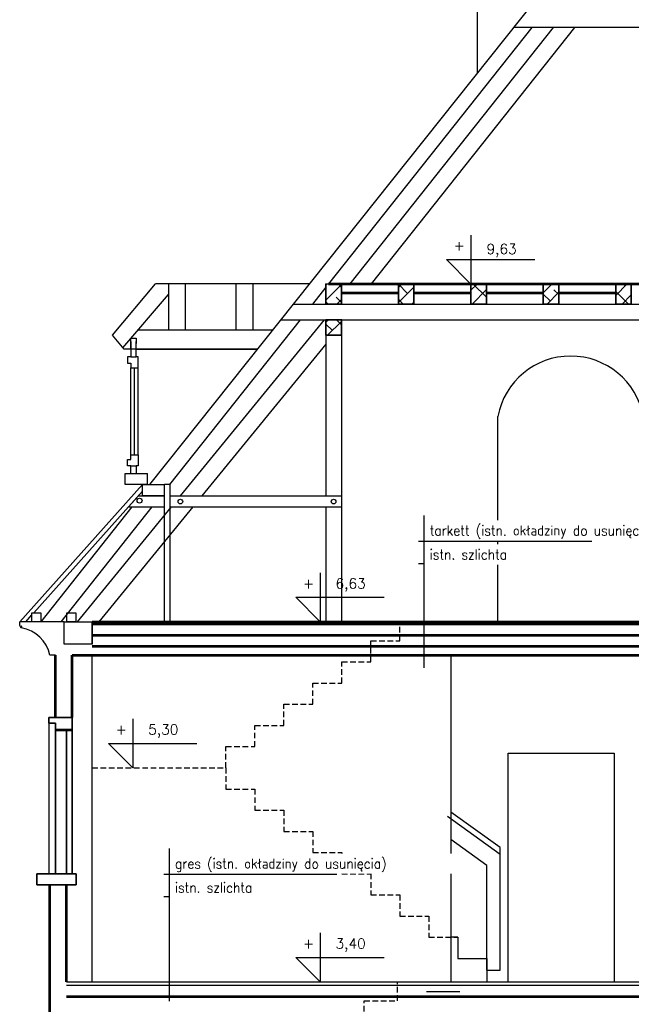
# Model space of a CAD drawing. Header units: millimetres. Extents: x 11979 to 37895, y 18730 to 47884.
# Tile 93 of 256: x 34507 to 35056, y 33874 to 34757. Entities that reach past the tile are written whole.
import ezdxf
from ezdxf.enums import TextEntityAlignment as Align

# ---------------------------------------------------------------- set-up
doc = ezdxf.new("R2010")
doc.units = ezdxf.units.MM
doc.linetypes.add('egbb03_500', pattern=[1.5, 1, -0.5])
for name, color, linetype in [('-LI-WIDOK', 2, 'Continuous'), ('-MEBLE', 1, 'Continuous'), ('-WYMIAR', 8, 'Continuous'), ('PROJEKTOWANE', 5, 'Continuous')]:
    doc.layers.add(name, color=color, linetype=linetype)
for name, color, linetype, lineweight in [('-ŚCIANY DZIAŁOWE', 3, 'Continuous', 35), ('-ŚCIANY NOŚNE', 4, 'Continuous', 53), ('CIENKA - KRESKOWANIA', 254, 'Continuous', 0), ('CIENKA - OPISY', 2, 'Continuous', 25)]:
    doc.layers.add(name, color=color, linetype=linetype, lineweight=lineweight)
doc.styles.add('ROMANS', font='romans', dxfattribs={"width": 0.9, "height": 9})
pattern_1 = [(45, (448974.991, 31912.056), (-6.7351921, 6.7351921), []), (135, (448974.991, 31912.056), (-20.20557627, 6.7351921), [23.8125, -14.2875])]

msp = doc.modelspace()

# ---------------------------------------------------------------- hatches: boundary and pattern name
at = {"layer": '-WYMIAR'}
h = msp.add_hatch(dxfattribs=at)
h.set_pattern_fill('ANSI38', color=256, scale=3)
h.set_pattern_definition(pattern_1)
h.paths.add_polyline_path([(34795.73, 34520.32), (34781.73, 34520.38), (34781.73, 34517.38), (34781.73, 34502.32), (34795.73, 34502.32)])
h.paths.add_polyline_path([(34914.57, 34538.88), (34964.17, 34538.88), (34964.17, 34561.82), (34914.57, 34561.82)], flags=9)
h.paths.add_polyline_path([(34891.12, 34543.67), (34912.16, 34543.67), (34912.16, 34559.96), (34891.12, 34559.96)], flags=9)
h = msp.add_hatch(dxfattribs=at)
h.set_pattern_fill('ANSI38', color=256, scale=3)
h.set_pattern_definition(pattern_1)
h.paths.add_polyline_path([(34860.73, 34520.36), (34846.73, 34520.36), (34846.73, 34504.36), (34846.73, 34502.3), (34860.73, 34502.3)])
h = msp.add_hatch(dxfattribs=at)
h.set_pattern_fill('ANSI38', color=256, scale=3)
h.set_pattern_definition(pattern_1)
h.paths.add_polyline_path([(34925.73, 34520.32), (34912.04, 34520.32), (34912.04, 34517.38), (34911.73, 34517.69), (34911.73, 34502.32), (34925.73, 34502.32)])
h = msp.add_hatch(dxfattribs=at)
h.set_pattern_fill('ANSI38', color=256, scale=3)
h.set_pattern_definition(pattern_1)
h.paths.add_polyline_path([(34990.73, 34520.29), (34990.73, 34520.35), (34983.77, 34520.38), (34976.73, 34520.38), (34976.73, 34502.29), (34990.73, 34502.29)])
h = msp.add_hatch(dxfattribs=at)
h.set_pattern_fill('ANSI38', color=256, scale=3)
h.set_pattern_definition(pattern_1)
h.paths.add_polyline_path([(35055.73, 34520.32), (35041.73, 34520.38), (35041.73, 34504.32), (35041.73, 34502.29), (35055.73, 34502.29)])
h = msp.add_hatch(dxfattribs=at)
h.set_pattern_fill('ANSI38', color=256, scale=3)
h.set_pattern_definition([(45, (478461.51, 37239.945), (-6.7351921, 6.7351921), []), (135, (478461.51, 37239.945), (-20.20557627, 6.7351921), [23.8125, -14.2875])])
h.paths.add_polyline_path([(34781.73, 34474.3), (34795.73, 34474.3), (34795.73, 34488.3), (34781.73, 34488.3)])
at = {"layer": 'CIENKA - KRESKOWANIA'}
h = msp.add_hatch(dxfattribs=at)
h.set_pattern_fill('ANSI33', color=256, scale=3)
h.set_pattern_definition([(45, (448974.991, 31912.056), (-13.4703842, 13.4703842), []), (45, (448988.461, 31912.056), (-13.4703842, 13.4703842), [9.525, -4.7625])])
h.paths.add_polyline_path([(35117.99, 34488.29), (35079.99, 34488.29), (35079.99, 34427.38), (35117.99, 34427.38)])
h.paths.add_polyline_path([(35117.99, 34187.38), (35079.99, 34187.38), (35079.99, 34104.38), (35117.99, 34104.38)])
h.paths.add_polyline_path([(35117.99, 33864.38), (35079.99, 33864.38), (35079.99, 33764.38), (35117.99, 33764.38), (35117.99, 33794.38)])
h.paths.add_polyline_path([(35112.9, 33518.47, -0.004232), (35117.99, 33520.4), (35117.99, 33540.38), (35079.99, 33540.38), (35079.99, 33527.71, -0.004786), (35084.15, 33526.22), (35079.99, 33512.14), (35079.99, 33485.38), (35117.99, 33485.38), (35117.99, 33504.42)])
h.paths.add_polyline_path([(35374.9, 33518.47, -0.004232), (35379.99, 33520.4), (35379.99, 33540.38), (35341.99, 33540.38), (35341.99, 33520.03, -0.003238), (35345.87, 33518.55), (35341.99, 33504.06), (35341.99, 33485.38), (35379.99, 33485.38), (35380.02, 33504.33)])
h.paths.add_polyline_path([(35654.99, 33540.38), (35603.99, 33540.38), (35603.99, 33520.03, -0.003237), (35607.87, 33518.55), (35603.98, 33504.06), (35603.99, 33485.38), (35639.99, 33485.38), (35639.99, 33475.38), (35654.99, 33475.38), (35654.99, 33485.38)])
h.paths.add_polyline_path([(34925.88, 33526.61, -0.005842), (34930.99, 33528.38), (34930.99, 33540.38), (34905.99, 33540.38), (34905.99, 33528.05, -0.00593), (34911.15, 33526.22), (34905.99, 33512.14), (34905.99, 33485.38), (34930.99, 33485.38), (34930.99, 33512.5)])
h.paths.add_polyline_path([(34757.99, 33512.5), (34752.88, 33526.61, -0.005842), (34757.99, 33528.38), (34757.99, 33540.38), (34732.99, 33540.38), (34732.99, 33528.05, -0.00593), (34738.15, 33526.22), (34732.99, 33512.14), (34732.99, 33485.38), (34757.99, 33485.38)])
h.paths.add_polyline_path([(34579.88, 33526.61, -0.005842), (34584.99, 33528.38), (34584.99, 33540.38), (34533.99, 33540.38), (34533.99, 33475.38), (34548.99, 33475.38), (34548.99, 33485.38), (34584.99, 33485.38), (34584.99, 33512.5)])

# ---------------------------------------------------------------- linework, layer by layer
at = {"layer": '-LI-WIDOK'}
for p, q in [((34917.5, 34987.38), (34917.5, 34709.53)), ((35098.99, 34937.38), (34623.48, 34340.38)), ((34966.54, 34750.38), (34784.1, 34520.37)), ((34985.68, 34750.38), (34803.26, 34520.38)), ((35004.83, 34750.38), (34822.4, 34520.38)), ((35247.93, 34750.38), (34950.04, 34750.38)), ((34590.16, 34474.58), (34628.86, 34520.45)), ((34766.9, 34520.45), (34628.86, 34520.45)), ((34640.32, 34520.45), (34640.32, 34479.25)), ((34655.32, 34520.45), (34655.32, 34479.25)), ((34700.99, 34520.45), (34700.99, 34479.25)), ((34715.99, 34520.45), (34715.99, 34479.25)), ((34781.73, 34517.38), (34769.77, 34502.3)), ((34599.57, 34463.21), (34640.32, 34510.77)), ((34752.45, 34502.3), (35445.55, 34502.27)), ((34758.67, 34488.31), (34641.35, 34340.38)), ((34780.22, 34488.31), (34651.02, 34330.38)), ((34741.3, 34488.31), (35456.7, 34488.27)), ((34781.73, 34488.31), (34781.73, 34330.38)), ((34795.73, 34488.3), (34795.73, 34217.38)), ((34613.32, 34479.25), (34734.09, 34479.25)), ((34600.73, 34461.81), (34590.16, 34474.58)), ((34606.59, 34461.81), (34606.58, 34471.81)), ((34606.58, 34471.81), (34611.59, 34471.61)), ((34606.59, 34468.76), (34606.59, 34454.87)), ((34611.59, 34471.61), (34611.2, 34461.81)), ((34611.59, 34454.87), (34611.59, 34468.76)), ((34720.2, 34461.81), (34600.73, 34461.81)), ((34611.59, 34461.81), (34720.2, 34461.81)), ((34781.73, 34466.47), (34670.4, 34330.38)), ((34606.59, 34454.87), (34603.71, 34454.87)), ((34603.71, 34454.87), (34603.71, 34449.2)), ((34606.59, 34454.87), (34611.59, 34454.87)), ((34613.37, 34454.87), (34611.59, 34454.87)), ((34613.37, 34445.1), (34613.37, 34454.87)), ((34603.71, 34449.2), (34606.59, 34449.2)), ((34606.59, 34449.2), (34606.59, 34445.1)), ((34606.59, 34445.1), (34611.59, 34445.1)), ((34606.59, 34367.1), (34606.59, 34445.1)), ((34609.98, 34367.1), (34609.98, 34445.1)), ((34611.59, 34445.1), (34613.37, 34445.1)), ((34613.37, 34367.1), (34613.37, 34445.1)), ((34935.99, 34217.38), (34935.99, 34401.62)), ((34603.71, 34357.33), (34603.71, 34363)), ((34603.71, 34363), (34606.59, 34363)), ((34606.59, 34363), (34606.59, 34367.1)), ((34606.59, 34367.1), (34613.37, 34367.1)), ((34613.37, 34367.1), (34613.37, 34357.33)), ((34606.59, 34357.33), (34603.71, 34357.33)), ((34606.59, 34350.38), (34606.59, 34357.33)), ((34606.59, 34357.33), (34611.59, 34357.33)), ((34611.59, 34357.33), (34611.59, 34350.38)), ((34613.37, 34357.33), (34611.59, 34357.33)), ((34601.59, 34340.38), (34601.59, 34350.38)), ((34601.59, 34350.38), (34621.59, 34350.38)), ((34621.59, 34340.38), (34621.59, 34350.38)), ((34506.99, 34217.38), (34616.99, 34340.38)), ((34611.59, 34340.38), (34601.59, 34340.38)), ((34621.59, 34340.38), (34611.59, 34340.38)), ((34616.99, 34330.38), (34616.99, 34340.38)), ((34616.99, 34340.38), (34636.99, 34340.38)), ((34636.99, 34217.38), (34636.99, 34340.38)), ((34641.99, 34340.38), (34636.99, 34340.38)), ((34636.99, 34330.38), (34636.99, 34340.38)), ((34641.99, 34217.38), (34641.99, 34340.38)), ((34519.5, 34225.38), (34616.99, 34334.38)), ((34604.47, 34320.38), (34613.41, 34330.38)), ((34613.41, 34330.38), (34636.99, 34330.38)), ((34626.99, 34330.38), (34616.99, 34330.38)), ((34636.99, 34330.38), (34626.99, 34330.38)), ((34641.99, 34330.38), (34795.73, 34330.38)), ((34607.62, 34320.38), (34525.92, 34217.38)), ((34625.48, 34320.38), (34543.79, 34217.38)), ((34642.83, 34320.38), (34558.56, 34217.38)), ((34662.21, 34320.38), (34577.94, 34217.38)), ((34604.47, 34320.38), (34636.99, 34320.38)), ((34641.99, 34320.38), (34795.73, 34320.38)), ((34781.73, 34320.38), (34781.73, 34217.38)), ((34512.35, 34217.38), (34517.92, 34223.61)), ((34517.92, 34217.38), (34517.92, 34225.38)), ((34517.92, 34225.38), (34525.92, 34225.38)), ((34525.92, 34225.38), (34525.92, 34217.38)), ((34549.36, 34217.38), (34549.36, 34225.38)), ((34549.36, 34225.38), (34557.36, 34225.38)), ((34557.36, 34225.38), (34557.36, 34217.38)), ((34506.99, 34213.94), (34506.99, 34217.38)), ((34546.99, 34217.38), (34506.99, 34217.38)), ((34525.92, 34217.38), (34517.92, 34217.38)), ((34546.99, 34217.38), (34571.99, 34217.38)), ((34546.99, 34197.38), (34546.99, 34217.38)), ((34557.36, 34217.38), (34549.36, 34217.38)), ((34571.99, 34197.38), (34571.99, 34217.38)), ((34571.99, 34217.38), (34571.99, 34197.38)), ((34571.99, 34197.38), (34546.99, 34197.38)), ((34538.99, 34187.38), (34533.99, 34187.38)), ((34571.99, 33894.38), (34571.99, 34187.38)), ((34893.65, 34187.38), (34893.65, 33894.38)), ((34532.99, 34126.38), (34532.99, 33991.38)), ((34945.09, 34094.38), (34945.09, 34099.38)), ((34945.09, 34099.38), (35040.35, 34099.38)), ((35040.35, 34099.38), (35040.35, 33894.38)), ((34945.09, 33894.38), (34945.09, 34094.38))]:
    msp.add_line(p, q, dxfattribs=at)
at = {"layer": '-LI-WIDOK', "ltscale": 5}
for p, q in [((34899.99, 33934.38), (34893.65, 33934.38)), ((34899.99, 33934.38), (34899.99, 33915.38)), ((34899.99, 33915.38), (34925.99, 33915.38)), ((34925.99, 33915.38), (34925.99, 33894.38))]:
    msp.add_line(p, q, dxfattribs=at)
at = {"layer": '-LI-WIDOK'}
for centre, radius in [((34614.48, 34325.98), 2.24), ((34651.09, 34325.14), 2.09), ((34788.6, 34325.14), 2.09)]:
    msp.add_circle(centre, radius, dxfattribs=at)
for centre, radius, start, end in [((35001.29, 34389.22), 66.47, 10.75061, 169.24939), ((34503.26, 34181.13), 31.35, 11.49504, 80.4526)]:
    msp.add_arc(centre, radius, start, end, dxfattribs=at)
msp.add_ellipse((34507.43, 34214.05), major_axis=(0.392, 0.518), ratio=0.526716, start_param=2.158838, end_param=3.884431, dxfattribs=at)
at = {"layer": '-LI-WIDOK', "extrusion": (0, 0, -1)}
for centre, major_axis, ratio, start_param, end_param in [((34507.42, 34212.9), (1.4, 0.49), 0.427174, 4.733591, 7.169913), ((34508.46, 34212.4), (0.638, 0.124), 0.526716, 1.672763, 4.817841)]:
    msp.add_ellipse(centre, major_axis=major_axis, ratio=ratio, start_param=start_param, end_param=end_param, dxfattribs=at)
at = {"layer": '-MEBLE'}
for p, q in [((34911.73, 34564.21), (34911.73, 34520.32)), ((34889.79, 34542.26), (34969.14, 34542.26)), ((34889.79, 34542.26), (34911.73, 34520.32)), ((34776.55, 34261.27), (34776.55, 34217.38)), ((34754.6, 34239.33), (34833.95, 34239.33)), ((34754.6, 34239.33), (34776.55, 34217.38)), ((34608.47, 34130.27), (34608.47, 34086.38)), ((34586.53, 34108.33), (34665.88, 34108.33)), ((34586.53, 34108.33), (34608.47, 34086.38)), ((34776.55, 33938.27), (34776.55, 33894.38)), ((34754.6, 33916.33), (34833.95, 33916.33)), ((34754.6, 33916.33), (34776.55, 33894.38))]:
    msp.add_line(p, q, dxfattribs=at)
at = {"layer": '-WYMIAR', "linetype": 'egbb03_500', "ltscale": 5}
for p, q in [((34847.99, 34200.38), (34847.99, 34217.38)), ((34821.99, 34181.38), (34821.99, 34200.38)), ((34821.99, 34200.38), (34847.99, 34200.38)), ((34795.99, 34162.38), (34795.99, 34181.38)), ((34795.99, 34181.38), (34821.99, 34181.38)), ((34769.99, 34143.38), (34769.99, 34162.38)), ((34769.99, 34162.38), (34795.99, 34162.38)), ((34743.99, 34124.38), (34743.99, 34143.38)), ((34743.99, 34143.38), (34769.99, 34143.38)), ((34717.99, 34105.38), (34717.99, 34124.38)), ((34717.99, 34124.38), (34743.99, 34124.38)), ((34691.99, 34086.38), (34691.99, 34105.38)), ((34691.99, 34105.38), (34717.99, 34105.38)), ((34691.99, 34086.38), (34691.99, 34103.38)), ((34571.99, 34086.38), (34691.99, 34086.38)), ((34691.99, 34086.38), (34691.99, 34067.38)), ((34691.99, 34067.38), (34717.99, 34067.38)), ((34717.99, 34067.38), (34717.99, 34048.38)), ((34717.99, 34048.38), (34743.99, 34048.38)), ((34743.99, 34048.38), (34743.99, 34029.38)), ((34743.99, 34029.38), (34769.99, 34029.38)), ((34769.99, 34029.38), (34769.99, 34010.38)), ((34769.99, 34010.38), (34795.99, 34010.38)), ((34795.99, 34010.38), (34795.99, 33991.38)), ((34795.99, 33991.38), (34821.99, 33991.38)), ((34821.99, 33991.38), (34821.99, 33972.38)), ((34821.99, 33972.38), (34847.99, 33972.38)), ((34847.99, 33972.38), (34847.99, 33953.38)), ((34847.99, 33953.38), (34873.99, 33953.38)), ((34873.99, 33953.38), (34873.99, 33934.38)), ((34873.99, 33934.38), (34899.99, 33934.38)), ((34845.99, 33877.38), (34845.99, 33894.38)), ((34815.99, 33860.38), (34815.99, 33877.38)), ((34815.99, 33877.38), (34845.99, 33877.38))]:
    msp.add_line(p, q, dxfattribs=at)
at = {"layer": '-WYMIAR'}
for p, q in [((34937.99, 34014.88), (34893.65, 34046.65)), ((34937.99, 34008.73), (34890.74, 34042.59)), ((34925.99, 33998.88), (34893.65, 34022.05)), ((34937.99, 33904.88), (34937.99, 34014.88)), ((34925.99, 33904.88), (34925.99, 33998.88)), ((34925.99, 33904.88), (34937.99, 33904.88)), ((34871.99, 33885.87), (34901.99, 33885.87))]:
    msp.add_line(p, q, dxfattribs=at)
at = {"layer": '-ŚCIANY DZIAŁOWE'}
for p, q in [((34781.73, 34517.38), (34781.73, 34520.38)), ((34781.73, 34520.38), (34795.73, 34520.32)), ((34781.73, 34502.32), (34781.73, 34520.38)), ((34781.73, 34504.32), (34781.73, 34520.32)), ((34795.73, 34520.32), (34795.73, 34504.32)), ((34795.73, 34520.32), (34795.73, 34502.32)), ((34846.73, 34504.36), (34846.73, 34520.36)), ((34846.73, 34520.36), (34860.73, 34520.36)), ((34846.73, 34502.3), (34846.73, 34520.36)), ((34860.73, 34520.36), (34860.73, 34504.36)), ((34860.73, 34520.3), (34860.73, 34502.3)), ((34911.73, 34502.32), (34911.73, 34520.38)), ((34911.73, 34504.32), (34911.73, 34520.32)), ((34911.73, 34520.32), (34925.73, 34520.32)), ((34925.73, 34520.32), (34925.73, 34504.32)), ((34925.73, 34520.32), (34925.73, 34502.32)), ((34976.73, 34520.41), (34990.73, 34520.35)), ((34976.73, 34502.29), (34976.73, 34520.41)), ((34976.73, 34504.35), (34976.73, 34520.35)), ((34990.73, 34520.35), (34990.73, 34504.35)), ((34990.73, 34520.29), (34990.73, 34502.29)), ((35041.73, 34504.32), (35041.73, 34520.38)), ((35041.73, 34520.38), (35055.73, 34520.32)), ((35041.73, 34502.26), (35041.73, 34520.38)), ((35055.73, 34520.26), (35055.73, 34502.26)), ((34795.73, 34502.32), (34781.73, 34502.32)), ((34781.73, 34502.32), (34781.73, 34502.3)), ((34795.73, 34502.32), (34795.73, 34502.3)), ((34860.73, 34502.3), (34846.73, 34502.3)), ((34925.73, 34502.32), (34911.73, 34502.32)), ((34990.73, 34502.29), (34976.73, 34502.29)), ((35055.73, 34502.26), (35041.73, 34502.26)), ((34553.99, 34131.38), (34532.99, 34131.38)), ((34532.99, 34131.38), (34532.99, 34126.38)), ((34532.99, 34126.38), (34538.99, 34126.38)), ((34538.99, 34126.38), (34538.99, 34120.38)), ((34553.99, 34131.38), (34553.99, 33991.38)), ((34553.99, 34131.38), (34553.99, 34120.38)), ((34538.99, 33991.38), (34538.99, 34120.38)), ((34538.99, 34120.38), (34553.99, 34120.38)), ((34548.99, 34120.38), (34548.99, 33991.38)), ((34522.29, 33981.38), (34522.29, 33991.38)), ((34522.29, 33991.38), (34557.72, 33991.38)), ((34557.72, 33981.38), (34557.72, 33991.38)), ((34557.72, 33981.38), (34522.29, 33981.38))]:
    msp.add_line(p, q, dxfattribs=at)
msp.add_lwpolyline([(34781.73, 34474.3), (34795.73, 34474.3), (34795.73, 34488.3), (34781.73, 34488.3)], close=True, dxfattribs=at)
at = {"layer": '-ŚCIANY NOŚNE'}
for p, q in [((34784.09, 34520.38), (35431.12, 34520.38)), ((34795.73, 34512.32), (34846.73, 34512.32)), ((34860.73, 34512.32), (34911.73, 34512.32)), ((34925.73, 34512.32), (34976.73, 34512.32)), ((34990.73, 34512.32), (35041.73, 34512.32)), ((34571.99, 34217.38), (35654.99, 34217.38)), ((34571.99, 34215.38), (35625.99, 34215.38)), ((34571.99, 34205.38), (35625.99, 34205.38)), ((34571.99, 34195.38), (35625.99, 34195.38)), ((34538.99, 34131.38), (34538.99, 34187.38)), ((34553.99, 34187.38), (35639.99, 34187.38)), ((34553.99, 34131.38), (34553.99, 34187.38)), ((34538.99, 34120.38), (34553.99, 34120.38)), ((34533.99, 33636.38), (34533.99, 33981.38)), ((34548.99, 33894.38), (34548.99, 33981.38)), ((34548.99, 33881.38), (35639.99, 33881.38))]:
    msp.add_line(p, q, dxfattribs=at)
at = {"layer": 'PROJEKTOWANE'}
for p, q in [((34869.86, 34175.95), (34869.86, 34312.76)), ((34864.86, 34289.73), (35020.23, 34289.73)), ((34864.86, 34269.73), (35020.23, 34269.73)), ((34869.86, 34269.73), (35020.23, 34269.73)), ((34641.27, 33877.18), (34641.27, 34013.99)), ((34636.27, 33990.95), (34791.63, 33990.95)), ((34636.27, 33970.95), (34791.63, 33970.95)), ((34641.27, 33970.95), (34791.63, 33970.95)), ((34548.99, 33894.38), (35639.99, 33894.38)), ((34548.99, 33891.38), (35639.99, 33891.38))]:
    msp.add_line(p, q, dxfattribs=at)

# ---------------------------------------------------------------- texts
at = {"layer": 'CIENKA - OPISY', "style": 'ROMANS'}
for s, p in [('+', (34901.33, 34554.76)), ('9,63', (34939.37, 34550.35)), ('+', (34766.14, 34251.82)), ('6,63', (34803.88, 34250.35)), ('+', (34598.07, 34120.82)), ('5,30', (34635.8, 34119.35)), ('+', (34766.14, 33928.82)), ('3,40', (34803.88, 33927.35))]:
    msp.add_text(s, height=9, dxfattribs=at).set_placement(p, align=Align.MIDDLE)

# ---------------------------------------------------------------- next in the draw order: texts
at = {"layer": '-LI-WIDOK', "char_height": 9, "width": 147.6436, "attachment_point": 4, "style": 'ROMANS', "bg_fill": 2}
for insert in [(34874.86, 34277.73), (34646.27, 33978.95)]:
    msp.add_mtext('istn. szlichta', dxfattribs=dict(at, insert=insert))
at = {"layer": 'PROJEKTOWANE', "char_height": 9, "width": 247.7748, "attachment_point": 4, "style": 'ROMANS', "bg_fill": 2}
for s, insert in [('tarkett (istn. okładziny do usunięcia)', (34874.86, 34297.73)), ('{\\Fromans.shx|c1;gres (istn. okładziny do usunięcia)}', (34646.27, 33998.95))]:
    msp.add_mtext(s, dxfattribs=dict(at, insert=insert))

doc.saveas('drawing.dxf')
